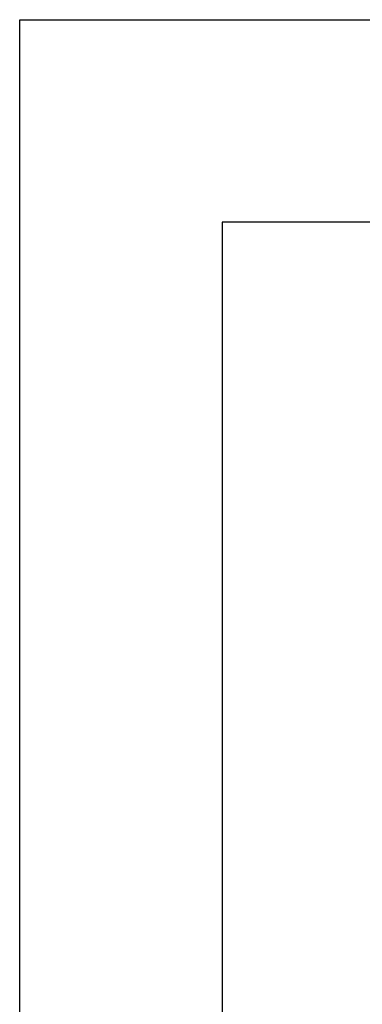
# Model space of a CAD drawing. Header units: metres. Extents: x 1959 to 4131, y 3282 to 4313.
# Tile 125 of 256: x 2368.19 to 2371.58, y 4301.12 to 4310.85. Entities that reach past the tile are written whole.
import ezdxf

# ---------------------------------------------------------------- set-up
doc = ezdxf.new("R2010")
doc.units = ezdxf.units.M
doc.layers.add('Dibujo', color=7, linetype='Continuous')

msp = doc.modelspace()

# ---------------------------------------------------------------- linework, layer by layer
at = {"layer": 'Dibujo', "color": 0, "linetype": 'ByBlock'}
for p, q in [((2368.1945, 4310.8496), (2389.1945, 4310.8496)), ((2368.1945, 4281.1496), (2368.1945, 4310.8496)), ((2368.1945, 4310.8496), (2371.1945, 4310.8496)), ((2368.1945, 4310.8496), (2370.6945, 4310.8496)), ((2370.1945, 4308.8496), (2370.1945, 4283.1496)), ((2387.1945, 4308.8496), (2370.1945, 4308.8496))]:
    msp.add_line(p, q, dxfattribs=at)

doc.saveas('drawing.dxf')
